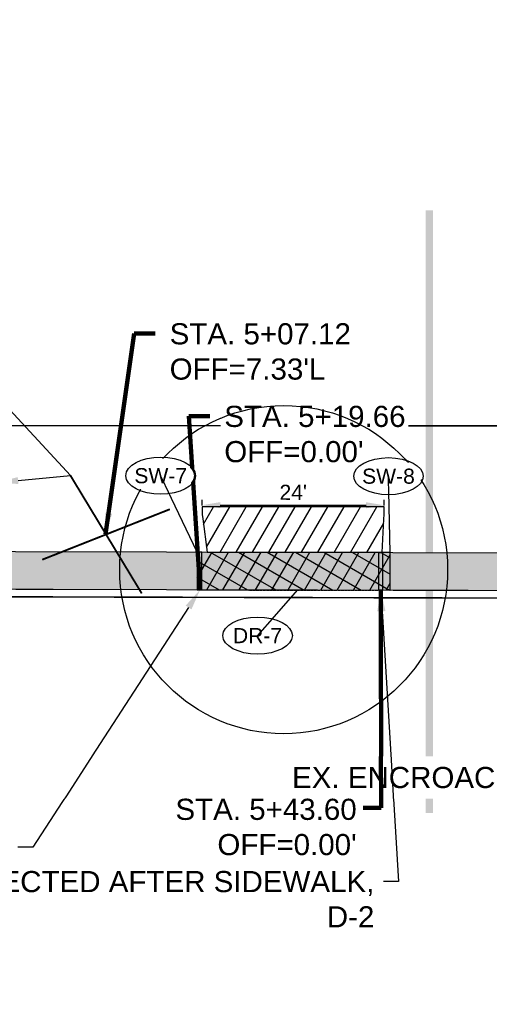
# Model space of a CAD drawing. Extents: x 193175 to 389459, y 288695 to 577709.
# Tile 8 of 30: x 194313 to 194375, y 288711 to 288841. Entities that reach past the tile are written whole.
import ezdxf
from ezdxf import colors
from ezdxf.entities.mleader import LeaderData, LeaderLine
from ezdxf.enums import TextEntityAlignment as Align
from ezdxf.math import Vec2, Vec3

# ---------------------------------------------------------------- set-up
doc = ezdxf.new("R2010")
doc.units = 0
doc.header["$MEASUREMENT"] = 0
doc.header["$PDSIZE"] = 5
doc.linetypes.add('c_p-bn-work-lim', pattern=[0.2, 0.1, -0.1])
doc.linetypes.add('c_p-pv-road-Saw', pattern=[0.4, 0.35, -0.05])
doc.layers.add('0_Working', color=4, linetype='Continuous', plot=False)
for name, color, linetype in [('AN-Text-Notes', 6, 'Continuous'), ('AN-Text-Notes-Balloon', 7, 'Continuous'), ('C_P-BN-Work-Lim', 2, 'c_p-bn-work-lim'), ('C_P-PV-Drive-Conc', 254, 'Continuous'), ('C_P-PV-Drive-Conc-Hatch', 8, 'Continuous'), ('C_P-PV-Road-Saw', 255, 'c_p-pv-road-Saw'), ('C_P-PV-Walk-Conc', 254, 'Continuous'), ('C_P-PV-Walk-Hatch', 250, 'Continuous'), ('C_P-PV-Walk-Hatch-6IN', 250, 'Continuous'), ('C_P-PV-Walk-Joint', 253, 'Continuous'), ('C_P-PV-Walk-Text', 7, 'Continuous'), ('G_X-AN-Text-Dim', 251, 'Continuous')]:
    doc.layers.add(name, color=color, linetype=linetype)
doc.styles.add('CT_P-Dim', font='arial.ttf')
doc.styles.add('CT_P-Symb', font='arial.ttf')
doc.styles.add('CT_P-Text', font='arial.ttf')
doc.styles.get("Standard").update_dxf_attribs({"font": 'simplex.shx'})
doc.dimstyles.new('CT_P-Dim-Eng_A', dxfattribs={"dimtxt": 0.1, "dimasz": 0.12, "dimexe": 0.035, "dimexo": 0.06, "dimgap": 0.035, "dimtad": 1, "dimdsep": 46, "dimtxsty": 'CT_P-Dim', "dimcen": 0, "dimclrd": 256, "dimclre": 256, "dimclrt": 256, "dimaunit": 1, "dimadec": 6, "dimazin": 0, "dimtfac": 0.75, "dimtix": 1, "dimtmove": 1, "dimatfit": 0, "dimfxl": 1, "dimtolj": 1, "dimtzin": 0, "dimlwd": -1, "dimlwe": -1, "dimarcsym": 0})

# ---------------------------------------------------------------- blocks, each defined once
blk = doc.blocks.new('*D338')
at = {"layer": 'Defpoints', "color": 0, "transparency": 16777216}
for p in [(194361.25, 288777.06), (194337.12, 288775.85, 1112.37), (194361.25, 288775.83, 1112.37)]:
    blk.add_point(p, dxfattribs=at)
at = {"layer": 'G_X-AN-Text-Dim', "transparency": 16777216}
for p, q in [((194337.12, 288777.05), (194337.12, 288777.78)), ((194339.52, 288777.08), (194358.85, 288777.06)), ((194361.25, 288777.03), (194361.25, 288777.76))]:
    blk.add_line(p, q, dxfattribs=at)
for points in [[(194339.52, 288777.48), (194339.52, 288776.68), (194337.12, 288777.08)], [(194358.85, 288777.46), (194358.85, 288776.66), (194361.25, 288777.06)]]:
    blk.add_solid(points, dxfattribs=at)
at = {"layer": 'G_X-AN-Text-Dim', "transparency": 16777216, "insert": (194349.19, 288778.78), "char_height": 2, "attachment_point": 5, "rotation": 359.9604, "style": 'CT_P-Dim'}
blk.add_mtext("\\A1;24'", dxfattribs=at)
blk = doc.blocks.new('C_P-AN-ML-Oval-L')
at = {"transparency": 16777216}
blk.add_wipeout([(0.1836, 0.0607), (0.1956, 0.0504), (0.2064, 0.0382), (0.2146, 0.0246), (0.219, 0.0124), (0.2206, -0.0009), (0.2188, -0.0153), (0.2135, -0.0288), (0.2054, -0.0414), (0.1955, -0.0524), (0.1837, -0.0626), (0.1708, -0.0716), (0.1395, -0.0876), (0.108, -0.0987), (0.075, -0.1065), (0.0382, -0.1116), (0.0006, -0.1133), (-0.0364, -0.1116), (-0.073, -0.1067), (-0.1051, -0.0992), (-0.1361, -0.0885), (-0.1509, -0.0819), (-0.1651, -0.0742), (-0.1784, -0.0656), (-0.1905, -0.0559), (-0.2025, -0.0435), (-0.212, -0.0292), (-0.2174, -0.0156), (-0.2194, -0.001), (-0.2174, 0.0135), (-0.2124, 0.0266), (-0.2055, 0.0377), (-0.1966, 0.0482), (-0.1842, 0.0593), (-0.1707, 0.0689), (-0.1553, 0.0777), (-0.1393, 0.0853), (-0.1059, 0.097), (-0.0697, 0.1053), (-0.0349, 0.1098), (0.0006, 0.1113), (0.0369, 0.1098), (0.0726, 0.105), (0.1075, 0.0969), (0.1399, 0.0855), (0.1704, 0.0698)], dxfattribs=at)
blk.add_ellipse((0.0006, -0.001), major_axis=(-0.2306, 0), ratio=0.532621, dxfattribs=at)
at = {"transparency": 16777216, "style": 'CT_P-Symb'}
blk.add_attdef('XX-X', text='', height=0.1, dxfattribs=at).set_placement((0.0006, -0.001), align=Align.MIDDLE)
blk = doc.blocks.new('_None')
blk = doc.blocks.new('_Dot')
at = {"color": 0, "linetype": 'ByBlock', "lineweight": -2}
blk.add_line((-0.5, 0), (-1, 0), dxfattribs=at)
at = {"color": 0, "linetype": 'ByBlock', "const_width": 0.5}
blk.add_lwpolyline([(-0.25, 0, 1), (0.25, 0, 1)], format="xyb", close=True, dxfattribs=at)
blk = doc.blocks.new('*U320')
at = {"layer": 'C_P-PV-Walk-Text', "color": 7, "linetype": 'Continuous', "lineweight": -3, "insert": (194332.81, 288797.42), "char_height": 2.8, "width": 23.8837, "attachment_point": 4, "style": 'CT_P-Text', "bg_fill": 3, "box_fill_scale": 1.178571, "bg_fill_color": 256, "bg_fill_true_color": 13158600, "bg_fill_transparency": 0}
blk.add_mtext("{\\C256;STA. 5+07.12\\POFF=7.33'L}", dxfattribs=at)
at = {"layer": 'C_P-PV-Walk-Text', "color": 7, "linetype": 'Continuous', "lineweight": -3}
blk.add_leader([(194324.33, 288773.23), (194328.11, 288799.83), (194330.91, 288799.83)], dimstyle='CT_P-Dim-Eng_A', override={"dimscale": 1, "dimasz": 2.8, "dimclrd": 256, "dimlwd": 65535}, dxfattribs=at)
blk = doc.blocks.new('*U321')
at = {"layer": 'C_P-PV-Walk-Text', "color": 7, "linetype": 'Continuous', "lineweight": -3, "insert": (194340.05, 288786.48), "char_height": 2.8, "width": 23.9107, "attachment_point": 4, "style": 'CT_P-Text', "bg_fill": 3, "box_fill_scale": 1.178571, "bg_fill_color": 256, "bg_fill_true_color": 13158600, "bg_fill_transparency": 0}
blk.add_mtext("{\\C256;STA. 5+19.66\\POFF=0.00'}", dxfattribs=at)
at = {"layer": 'C_P-PV-Walk-Text', "color": 7, "linetype": 'Continuous', "lineweight": -3}
blk.add_leader([(194336.84, 288765.87), (194335.35, 288788.88), (194338.15, 288788.88)], dimstyle='CT_P-Dim-Eng_A', override={"dimscale": 1, "dimasz": 2.8, "dimclrd": 256, "dimlwd": 65535}, dxfattribs=at)

msp = doc.modelspace()

# ---------------------------------------------------------------- hatches: boundary and pattern name
at = {"layer": 'C_P-PV-Drive-Conc-Hatch'}
h = msp.add_hatch(dxfattribs=at)
h.set_pattern_fill('ANSI31', color=256, scale=0.75, angle=15)
h.set_pattern_definition([(60, (0, 0), (-1.623797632, 0.9375), [])])
h.paths.add_polyline_path([(194337.122, 288775.85), (194337.2, 288775.254), (194337.776, 288770.867), (194360.957, 288770.807), (194361.217, 288775.223), (194361.253, 288775.834), (194361.254, 288776.833), (194337.123, 288776.851)])
at = {"layer": 'C_P-PV-Walk-Hatch', "transparency": 33554559}
h = msp.add_hatch(color=256, dxfattribs=at)
h.dxf.hatch_style = 1
edge = h.paths.add_edge_path()
edge.add_line((193897.703, 288771.583), (193900.065, 288771.171))
edge.add_line((193900.065, 288771.171), (193904.06, 288770.589))
edge.add_line((193904.06, 288770.589), (193926.39, 288770.753))
edge.add_line((193926.39, 288770.753), (193975.161, 288771.114))
edge.add_line((193975.161, 288771.114), (194035.253, 288771.56))
edge.add_line((194035.253, 288771.56), (194084.041, 288771.507))
edge.add_line((194084.041, 288771.507), (194094.04, 288770.497))
edge.add_line((194094.04, 288770.497), (194116.712, 288770.437))
edge.add_line((194116.712, 288770.437), (194126.712, 288771.41))
edge.add_line((194126.712, 288771.41), (194155.332, 288771.332))
edge.add_line((194155.332, 288771.332), (194212.345, 288771.188))
edge.add_line((194212.345, 288771.188), (194272.37, 288771.034))
edge.add_line((194272.37, 288771.034), (194332.386, 288770.88))
edge.add_line((194332.386, 288770.88), (194392.401, 288770.726))
edge.add_line((194392.401, 288770.726), (194452.426, 288770.572))
edge.add_line((194452.426, 288770.572), (194512.442, 288770.408))
edge.add_line((194512.442, 288770.408), (194572.466, 288770.254))
edge.add_line((194572.466, 288770.254), (194610.336, 288770.156))
edge.add_line((194610.336, 288770.156), (194609.334, 288774.902))
edge.add_line((194609.334, 288774.902), (194609.334, 288775.565))
edge.add_line((194609.334, 288775.565), (194616.349, 288775.568))
edge.add_line((194616.349, 288775.568), (194616.349, 288774.883))
edge.add_line((194616.349, 288774.883), (194615.322, 288765.143))
edge.add_line((194615.322, 288765.143), (194572.453, 288765.254))
edge.add_line((194572.453, 288765.254), (194512.429, 288765.408))
edge.add_line((194512.429, 288765.408), (194452.413, 288765.572))
edge.add_line((194452.413, 288765.572), (194392.388, 288765.726))
edge.add_line((194392.388, 288765.726), (194332.373, 288765.88))
edge.add_line((194332.373, 288765.88), (194272.357, 288766.034))
edge.add_line((194272.357, 288766.034), (194212.332, 288766.188))
edge.add_line((194212.332, 288766.188), (194155.318, 288766.332))
edge.add_line((194155.318, 288766.332), (194095.301, 288766.496))
edge.add_line((194095.301, 288766.496), (194035.269, 288766.56))
edge.add_line((194035.269, 288766.56), (193975.198, 288766.114))
edge.add_line((193975.198, 288766.114), (193926.427, 288765.753))
edge.add_line((193926.427, 288765.753), (193904.097, 288765.589))
edge.add_line((193904.097, 288765.589), (193891.221, 288764.543))
edge.add_line((193891.221, 288764.543), (193890.439, 288764.538))
edge.add_arc((193905.001, 288756.06), 16.85, 139.50933, 149.79414, ccw=False)
edge.add_arc((193905.443, 288755.798), 17.357, 125.10531, 139.79823, ccw=False)
edge.add_line((193895.462, 288769.998), (193896.434, 288770.685))
edge.add_line((193896.434, 288770.685), (193897.703, 288771.583))
at = {"layer": 'C_P-PV-Walk-Hatch-6IN'}
h = msp.add_hatch(dxfattribs=at)
h.set_pattern_fill('ANSI37', color=256, scale=0.75, angle=15)
h.set_pattern_definition([(60, (-0.0392, -2.0003), (-1.623797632, 0.9375), []), (150, (-0.0392, -2.0003), (-0.9375, -1.623797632), [])])
h.paths.add_polyline_path([(194336.474, 288770.87), (194336.461, 288765.87), (194362.035, 288765.804), (194362.035, 288770.804)])

# ---------------------------------------------------------------- linework, layer by layer
at = {"layer": '0_Working', "const_width": 1, "flags": 128}
msp.add_lwpolyline([(194367.234, 288736.307), (194367.234, 288816.11)], dxfattribs=at)
at = {"layer": '0_Working', "elevation": 1112.365, "flags": 128}
msp.add_lwpolyline([(194338.432, 288765.865), (194360.662, 288765.808)], dxfattribs=at)
at = {"layer": 'AN-Text-Notes', "const_width": 0.25, "flags": 128}
for points in [[(194319.655, 288781.009), (194329.113, 288765.382)], [(194315.923, 288769.854), (194332.845, 288776.537)]]:
    msp.add_lwpolyline(points, dxfattribs=at)
at = {"layer": 'C_P-BN-Work-Lim', "color": 7, "const_width": 0.2, "flags": 128}
msp.add_lwpolyline([(194622.189, 288787.33), (194631.171, 288787.251), (194677.804, 288787.356), (194720.698, 288787.087), (194765.017, 288787.172), (194811.787, 288787.364), (194858.319, 288787.382), (194906.011, 288787.193), (194950.224, 288787.231), (194998.847, 288787.165), (195044.751, 288787.168), (195084.672, 288787.148), (195129.709, 288787.037), (195174.975, 288786.876), (195219.015, 288786.975), (195258.534, 288786.796), (195304.582, 288787.178), (195354.047, 288786.598), (195400.591, 288787.231), (195451.245, 288786.678), (195496.301, 288786.517), (195540.89, 288786.337), (195590.267, 288786.241), (195635.676, 288786.538), (195683.127, 288786.255), (195692.253, 288786.339), (195692.019, 288811.652), (195672.656, 288811.41), (195597.627, 288811.605), (195537.612, 288811.758), (195472.585, 288811.933), (195412.57, 288812.087), (195342.543, 288812.262), (195277.516, 288812.436), (195217.501, 288812.59), (195152.484, 288812.754), (195082.457, 288812.939), (195017.43, 288813.104), (194957.415, 288813.268), (194892.389, 288813.432), (194829.373, 288813.596), (194759.345, 288813.781), (194694.329, 288813.945), (194643.772, 288814.08), (194603.062, 288814.184), (194603.039, 288787.499), (194213.805, 288787.644), (193817.153, 288787.833), (193817.327, 288764.04), (193975.26, 288765.115), (194035.317, 288765.56), (194095.334, 288765.496), (194155.349, 288765.332), (194212.364, 288765.189), (194272.389, 288765.035), (194332.404, 288764.881), (194392.419, 288764.727), (194452.445, 288764.573), (194512.46, 288764.409), (194572.485, 288764.254), (194622.128, 288764.125)], close=True, dxfattribs=at)
at = {"layer": 'C_P-PV-Drive-Conc', "elevation": 1112.365, "flags": 128}
msp.add_lwpolyline([(194337.122, 288775.85), (194337.2, 288775.254), (194337.776, 288770.867), (194360.957, 288770.807), (194361.217, 288775.223), (194361.253, 288775.834), (194361.254, 288776.833), (194337.123, 288776.851)], close=True, dxfattribs=at)
at = {"layer": 'C_P-PV-Road-Saw', "flags": 128}
msp.add_lwpolyline([(194361.253, 288775.833), (194361.254, 288776.833), (194337.123, 288776.851), (194337.122, 288775.851)], dxfattribs=at)
at = {"layer": 'C_P-PV-Walk-Conc', "elevation": 1116.647, "flags": 128}
for points in [[(193926.39, 288770.753), (193975.161, 288771.114), (194035.253, 288771.56), (194084.041, 288771.507), (194094.04, 288770.497), (194116.712, 288770.437), (194126.712, 288771.41), (194155.332, 288771.332), (194212.345, 288771.188), (194272.37, 288771.034), (194332.386, 288770.88), (194392.401, 288770.726)], [(194392.388, 288765.726), (194332.373, 288765.88), (194272.357, 288766.034), (194212.332, 288766.188), (194155.318, 288766.332), (194095.301, 288766.496), (194035.269, 288766.56), (193975.198, 288766.114), (193926.427, 288765.753), (193904.097, 288765.589)]]:
    msp.add_lwpolyline(points, dxfattribs=at)
at = {"layer": 'C_P-PV-Walk-Hatch-6IN', "elevation": 1116.647, "flags": 128}
msp.add_lwpolyline([(194336.474, 288770.87), (194336.461, 288765.87), (194362.035, 288765.804), (194362.035, 288770.804)], close=True, dxfattribs=at)
at = {"layer": 'Defpoints', "color": 2, "flags": 128}
msp.add_lwpolyline([(193774.972, 288764.642), (193826.475, 288765.019), (193926.481, 288765.753), (193975.252, 288766.115), (194035.314, 288766.56), (194095.336, 288766.496), (194155.352, 288766.332), (194212.366, 288766.189), (194272.391, 288766.035), (194332.407, 288765.881), (194392.422, 288765.727)], dxfattribs=at)
at = {"layer": 'Defpoints', "flags": 128}
msp.add_lwpolyline([(193774.979, 288763.642), (193826.483, 288764.019), (193926.488, 288764.753), (193975.26, 288765.115), (194035.317, 288765.56), (194095.334, 288765.496), (194155.349, 288765.332), (194212.364, 288765.189), (194272.389, 288765.035), (194332.404, 288764.881), (194392.419, 288764.727)], dxfattribs=at)

# ---------------------------------------------------------------- dimensions: what is measured, and where the dimension line sits
at = {"layer": 'G_X-AN-Text-Dim'}
dim = msp.add_aligned_dim(p1=(194337.122, 288775.85, 1112.365), p2=(194361.253, 288775.834, 1112.365), distance=1.229, text="24'", dimstyle='CT_P-Dim-Eng_A', override={"dimdec": 1, "dimpost": "'"}, dxfattribs=at)
dim.commit()
dim.dimension.update_dxf_attribs({"geometry": '*D338', "text_midpoint": (194349.189, 288778.775)})

# ---------------------------------------------------------------- leaders
at = {"layer": 'C_P-PV-Walk-Text'}
ml = msp.add_multileader_mtext('Standard', dxfattribs=at)
ml.set_content('EX. SIDEWALK TO BE REMOVED, R-6.', color=256, style='CT_P-Text')
ml.set_leader_properties(color=256)
ml.build(insert=Vec2(0, 0))
ml.multileader.update_dxf_attribs({"dogleg_length": 0.1, "arrow_head_size": 2.8, "scale": 20})
ctx = ml.context
ctx.base_point, ctx.scale, ctx.char_height, ctx.arrow_head_size, ctx.landing_gap_size, ctx.plane_origin = Vec3(194519.358, 288839.657), 20, 2.8, 2.8, 1.2, Vec3(194741.816, 288850.734)
ctx.text_align_type = 2
notes = []
notes.append((ctx, [(1, (1, 1, 0), (194563.669, 288839.657), (-1, 0), 2, [(1, [(194610.89, 288814.164), (194610.353, 288800.24)], 0, [])])]))
ctx.mtext.insert, ctx.mtext.width, ctx.mtext.defined_height, ctx.mtext.alignment, ctx.mtext.flow_direction = Vec3(194560.469, 288841.334), 43.65302, 0.549, 3, 5
ml = msp.add_multileader_mtext('Standard', dxfattribs=at)
ml.set_content('PR. SAWCUT AT ALL DRIVEWAYS\\P(TYP.)', color=256, style='CT_P-Text')
ml.set_leader_properties(color=256)
ml.build(insert=Vec2(0, 0))
ml.multileader.update_dxf_attribs({"dogleg_length": 0.1, "arrow_head_size": 2.8, "scale": 20})
ctx = ml.context
ctx.base_point, ctx.scale, ctx.char_height, ctx.arrow_head_size, ctx.landing_gap_size, ctx.plane_origin = Vec3(194956.451, 288836.172, 5.235), 20, 2.8, 2.8, 1.2, Vec3(195033.8, 288841.554, 5.235)
ctx.text_align_type = 2
notes.append((ctx, [(1, (1, 1, 0), (194992.167, 288836.172, 5.235), (-1, 0), 2, [(0, [(195004.261, 288810.739, 5.235)], 0, [])])]))
ctx.mtext.insert, ctx.mtext.width, ctx.mtext.defined_height, ctx.mtext.alignment, ctx.mtext.flow_direction = Vec3(194988.967, 288837.983, 5.235), 31.54253, 1.017, 3, 5
ml = msp.add_multileader_mtext('Standard', dxfattribs=at)
ml.set_content('EX. 24" AND 36" TREES TO BE REMOVED, R-3 AND R-4', color=256, style='CT_P-Text')
ml.set_leader_properties(color=256)
ml.build(insert=Vec2(0, 0))
ml.multileader.update_dxf_attribs({"dogleg_length": 0.1, "arrow_head_size": 2.8, "scale": 20})
ctx = ml.context
ctx.base_point, ctx.scale, ctx.char_height, ctx.arrow_head_size, ctx.landing_gap_size, ctx.plane_origin = Vec3(194249.195, 288797.496, 1113), 20, 2.8, 2.8, 1.2, Vec3(194338.516, 288824.054, 1113)
ctx.text_align_type = 2
notes.append((ctx, [(1, (1, 1, 0), (194304.414, 288797.496, 1113), (-1, 0), 2, [(1, [(194309.932, 288780.063, 1113), (194319.655, 288781.009, 1113)], 0, [])])]))
ctx.mtext.insert, ctx.mtext.width, ctx.mtext.defined_height, ctx.mtext.alignment, ctx.mtext.flow_direction = Vec3(194301.214, 288799.173, 1113), 51.14423, 1.017, 3, 5
ml = msp.add_multileader_mtext('Standard', dxfattribs=at)
ml.set_content("10' SIDEWALK TRANSITION FROM 5' TO 4' BETWEEN STA 2+66.90' AND 3+09.50'", color=256, style='CT_P-Text')
ml.set_leader_properties(color=256)
ml.build(insert=Vec2(0, 0))
ml.multileader.update_dxf_attribs({"text_right_attachment_type": 3, "dogleg_length": 0.1, "arrow_head_size": 2.8, "scale": 20})
ctx = ml.context
ctx.base_point, ctx.scale, ctx.char_height, ctx.arrow_head_size, ctx.landing_gap_size, ctx.plane_origin = Vec3(194118.907, 288795.62), 20, 2.8, 2.8, 1.2, Vec3(194197.657, 288806.169)
ctx.right_attachment = 3
notes.append((ctx, [(0, (1, 1, 0), (194116.907, 288795.62), (1, 0), 2, [(1, [(194084.041, 288771.507), (194126.712, 288771.41)], 0, [])])]))
ctx.mtext.insert, ctx.mtext.width, ctx.mtext.defined_height, ctx.mtext.flow_direction = Vec3(194120.107, 288797.045), 78.15679, 1.017, 5
ml = msp.add_multileader_mtext('Standard', dxfattribs=at)
ml.set_content("PR. SAWCUT 1' INTO ASPHALT (TYP.)", color=256, style='CT_P-Text')
ml.set_leader_properties(color=256)
ml.build(insert=Vec2(0, 0))
ml.multileader.update_dxf_attribs({"text_right_attachment_type": 3, "dogleg_length": 0.1, "arrow_head_size": 2.8, "scale": 20})
ctx = ml.context
ctx.base_point, ctx.scale, ctx.char_height, ctx.arrow_head_size, ctx.landing_gap_size, ctx.plane_origin = Vec3(194002.152, 288784.224), 20, 2.8, 2.8, 1.2, Vec3(194082.861, 288794.122)
ctx.right_attachment = 3
notes.append((ctx, [(0, (1, 1, 0), (194000.152, 288784.224), (1, 0), 2, [(0, [(193989.081, 288777.441)], 0, [])])]))
ctx.mtext.insert, ctx.mtext.width, ctx.mtext.defined_height, ctx.mtext.flow_direction = Vec3(194003.352, 288786.035), 40.98213, 1.017, 5
ml = msp.add_multileader_mtext('Standard', dxfattribs=at)
ml.set_content("PR. 4' CONCRETE SIDEWALK", color=256, style='CT_P-Text')
ml.set_leader_properties(color=256)
ml.build(insert=Vec2(0, 0))
ml.multileader.update_dxf_attribs({"text_right_attachment_type": 3, "dogleg_length": 0.1, "arrow_head_size": 2.8, "scale": 20})
ctx = ml.context
ctx.base_point, ctx.scale, ctx.char_height, ctx.arrow_head_size, ctx.landing_gap_size, ctx.plane_origin = Vec3(194119.293, 288746.179), 20, 2.8, 2.8, 1.2, Vec3(194200.001, 288758.598)
ctx.right_attachment = 3
notes.append((ctx, [(0, (1, 1, 0), (194117.293, 288746.179), (1, 0), 2, [(0, [(194102.729, 288766.474)], 0, [])])]))
ctx.mtext.insert, ctx.mtext.width, ctx.mtext.defined_height, ctx.mtext.flow_direction = Vec3(194120.493, 288747.603), 33.38353, 1.017, 5
ml = msp.add_multileader_mtext('Standard', dxfattribs=at)
ml.set_content('EX. 3" PVC PIPE TO BE RELOCATED UNDER SIDEWALK, \\PD-3', color=256, style='CT_P-Text')
ml.set_leader_properties(color=256)
ml.build(insert=Vec2(0, 0))
ml.multileader.update_dxf_attribs({"dogleg_length": 0.1, "arrow_head_size": 2.8, "scale": 20})
ctx = ml.context
ctx.base_point, ctx.scale, ctx.char_height, ctx.arrow_head_size, ctx.landing_gap_size, ctx.plane_origin = Vec3(194516.093, 288720.559), 20, 2.8, 2.8, 1.2, Vec3(194566.101, 288748.481)
ctx.text_align_type = 2
notes.append((ctx, [(1, (1, 1, 0), (194556.612, 288720.559), (-1, 0), 2, [(0, [(194581.298, 288765.231)], 0, [])])]))
ctx.mtext.insert, ctx.mtext.width, ctx.mtext.defined_height, ctx.mtext.alignment, ctx.mtext.flow_direction = Vec3(194553.412, 288721.983), 38.8823, 1.017, 3, 5
ml = msp.add_multileader_mtext('Standard', dxfattribs=at)
ml.set_content("PR. 5' CONCRETE SIDEWALK", color=256, style='CT_P-Text')
ml.set_leader_properties(color=256)
ml.build(insert=Vec2(0, 0))
ml.multileader.update_dxf_attribs({"text_right_attachment_type": 3, "dogleg_length": 0.1, "arrow_head_size": 2.8, "scale": 20})
ctx = ml.context
ctx.base_point, ctx.scale, ctx.char_height, ctx.arrow_head_size, ctx.landing_gap_size, ctx.plane_origin = Vec3(193987.945, 288724.368), 20, 2.8, 2.8, 1.2, Vec3(194042.213, 288763.632)
ctx.right_attachment = 3
notes.append((ctx, [(0, (1, 1, 0), (193985.945, 288724.368), (1, 0), 2, [(0, [(193950.867, 288765.934)], 0, [])])]))
ctx.mtext.insert, ctx.mtext.width, ctx.mtext.defined_height, ctx.mtext.flow_direction = Vec3(193989.145, 288725.792), 33.38353, 1.017, 5
ml = msp.add_multileader_mtext('Standard', dxfattribs=at)
ml.set_content('CONSTRUCTION WORK LIMITS / RIGHT OF WAY', color=256, style='CT_P-Text')
ml.set_leader_properties(color=256)
ml.build(insert=Vec2(0, 0))
ml.multileader.update_dxf_attribs({"text_right_attachment_type": 3, "dogleg_length": 0.1, "arrow_head_size": 2.8, "scale": 20})
ctx = ml.context
ctx.base_point, ctx.scale, ctx.char_height, ctx.arrow_head_size, ctx.landing_gap_size, ctx.plane_origin = Vec3(193984.278, 288713.129), 20, 2.8, 2.8, 1.2, Vec3(194042.309, 288750.632)
ctx.right_attachment = 3
notes.append((ctx, [(0, (1, 1, 0), (193982.278, 288713.129), (1, 0), 2, [(0, [(193926.488, 288764.753)], 0, [])])]))
ctx.mtext.insert, ctx.mtext.width, ctx.mtext.defined_height, ctx.mtext.flow_direction = Vec3(193985.478, 288714.553), 33.62065, 1.017, 5
ml = msp.add_multileader_mtext('Standard', dxfattribs=at)
ml.set_content('EX. 24" TREE TO BE REMOVED, R-2', color=256, style='CT_P-Text')
ml.set_leader_properties(color=256)
ml.build(insert=Vec2(0, 0))
ml.multileader.update_dxf_attribs({"text_right_attachment_type": 3, "dogleg_length": 0.1, "arrow_head_size": 2.8, "scale": 20})
ctx = ml.context
ctx.base_point, ctx.scale, ctx.char_height, ctx.arrow_head_size, ctx.landing_gap_size, ctx.plane_origin = Vec3(194105.589, 288735.038), 20, 2.8, 2.8, 1.2, Vec3(194108.38, 288770.094)
ctx.right_attachment = 3
notes.append((ctx, [(0, (1, 1, 0), (194103.589, 288735.038), (1, 0), 2, [(0, [(194061.351, 288758.932)], 0, [])])]))
ctx.mtext.insert, ctx.mtext.width, ctx.mtext.defined_height, ctx.mtext.flow_direction = Vec3(194106.789, 288736.715), 37.2913, 1.017, 5
for ctx, leaders in notes:
    for number, flags, end, landing, length, lines in leaders:
        leader = LeaderData()
        leader.index, (leader.has_last_leader_line, leader.has_dogleg_vector, leader.attachment_direction) = number, flags
        leader.last_leader_point, leader.dogleg_vector, leader.dogleg_length = Vec3(end), Vec3(landing), length
        for number, points, colour, breaks in lines:
            line = LeaderLine()
            line.index, line.vertices, line.color, line.breaks = number, Vec3.list(points), colors.encode_raw_color(colour), breaks
            leader.lines.append(line)
        ctx.leaders.append(leader)

# ---------------------------------------------------------------- next in the draw order: block references
at = {"layer": 'C_P-PV-Walk-Text', "color": 7, "linetype": 'Continuous', "lineweight": -3}
msp.add_blockref('*U320', (0, 0), dxfattribs=at)

# ---------------------------------------------------------------- next in the draw order: leaders
at = {"layer": 'C_P-PV-Walk-Text'}
ml = msp.add_multileader_mtext('Standard', dxfattribs=at)
ml.set_content('EX. ENCROACHMENT, SHRUB AND ELECTRIC BOX TO BE REMOVED PRIOR TO CONSTRUCTION BY OWNER.', color=256, style='CT_P-Text')
ml.set_leader_properties(color=256)
ml.set_arrow_properties(name='DOT')
ml.build(insert=Vec2(0, 0))
ml.multileader.update_dxf_attribs({"dogleg_length": 0.1, "arrow_head_size": 2.8, "scale": 20})
ctx = ml.context
ctx.base_point, ctx.scale, ctx.char_height, ctx.arrow_head_size, ctx.landing_gap_size, ctx.plane_origin = Vec3(194497.193, 288740.976), 20, 2.8, 2.8, 1.2, Vec3(194564.125, 288758.111)
ctx.text_align_type = 2
notes = []
notes.append((ctx, [(1, (1, 1, 0), (194557.799, 288740.976), (-1, 0), 2, [(0, [(194577.651, 288767.755)], 0, [])])]))
ctx.mtext.insert, ctx.mtext.width, ctx.mtext.defined_height, ctx.mtext.alignment, ctx.mtext.flow_direction = Vec3(194554.599, 288742.4), 56.54369, 1.017, 3, 5
ctx.mtext.has_bg_fill, ctx.mtext.bg_color, ctx.mtext.bg_scale_factor, ctx.mtext.bg_transparency, ctx.mtext.use_window_bg_color = 1, -1073741824, 1.5, 0, 1
for ctx, leaders in notes:
    for number, flags, end, landing, length, lines in leaders:
        leader = LeaderData()
        leader.index, (leader.has_last_leader_line, leader.has_dogleg_vector, leader.attachment_direction) = number, flags
        leader.last_leader_point, leader.dogleg_vector, leader.dogleg_length = Vec3(end), Vec3(landing), length
        for number, points, colour, breaks in lines:
            line = LeaderLine()
            line.index, line.vertices, line.color, line.breaks = number, Vec3.list(points), colors.encode_raw_color(colour), breaks
            leader.lines.append(line)
        ctx.leaders.append(leader)

# ---------------------------------------------------------------- next in the draw order: leaders
ml = msp.add_multileader_mtext('Standard', dxfattribs=at)
ml.set_content('EX. 3" PVC PIPE TO BE TRENCHED THROUGH SIDEWALK, THEN RECONNECTED AFTER SIDEWALK,\\PD-2', color=256, style='CT_P-Text')
ml.set_leader_properties(color=256)
ml.build(insert=Vec2(0, 0))
ml.multileader.update_dxf_attribs({"dogleg_length": 0.1, "arrow_head_size": 2.8, "scale": 20})
ctx = ml.context
ctx.base_point, ctx.scale, ctx.char_height, ctx.arrow_head_size, ctx.landing_gap_size, ctx.plane_origin = Vec3(194322.623, 288727.212), 20, 2.8, 2.8, 1.2, Vec3(194396.253, 288756.353)
ctx.text_align_type = 2
notes = []
notes.append((ctx, [(1, (1, 1, 0), (194363.142, 288727.212), (-1, 0), 2, [(0, [(194360.785, 288765.808)], 0, [])])]))
ctx.mtext.insert, ctx.mtext.width, ctx.mtext.defined_height, ctx.mtext.alignment, ctx.mtext.flow_direction = Vec3(194359.942, 288728.612), 36.45665, 1.017, 3, 5
ctx.mtext.has_bg_fill, ctx.mtext.bg_color, ctx.mtext.bg_scale_factor, ctx.mtext.bg_transparency, ctx.mtext.use_window_bg_color = 1, -1073741824, 1.5, 0, 1
for ctx, leaders in notes:
    for number, flags, end, landing, length, lines in leaders:
        leader = LeaderData()
        leader.index, (leader.has_last_leader_line, leader.has_dogleg_vector, leader.attachment_direction) = number, flags
        leader.last_leader_point, leader.dogleg_vector, leader.dogleg_length = Vec3(end), Vec3(landing), length
        for number, points, colour, breaks in lines:
            line = LeaderLine()
            line.index, line.vertices, line.color, line.breaks = number, Vec3.list(points), colors.encode_raw_color(colour), breaks
            leader.lines.append(line)
        ctx.leaders.append(leader)

# ---------------------------------------------------------------- next in the draw order: leaders
ml = msp.add_multileader_mtext('Standard', dxfattribs=at)
ml.set_content('EX. 3" PVC PIPE TO BE TRENCHED THROUGH SIDEWALK, THEN RECONNECTED AFTER SIDEWALK, D-1', color=256, style='CT_P-Text')
ml.set_leader_properties(color=256)
ml.build(insert=Vec2(0, 0))
ml.multileader.update_dxf_attribs({"dogleg_length": 0.1, "arrow_head_size": 2.8, "scale": 20})
ctx = ml.context
ctx.base_point, ctx.scale, ctx.char_height, ctx.arrow_head_size, ctx.landing_gap_size, ctx.plane_origin = Vec3(194274.18, 288731.78), 20, 2.8, 2.8, 1.2, Vec3(194278.455, 288739.315)
ctx.text_align_type = 2
notes = []
notes.append((ctx, [(1, (1, 1, 0), (194314.699, 288731.78), (-1, 0), 2, [(0, [(194336.844, 288765.869)], 0, [])])]))
ctx.mtext.insert, ctx.mtext.width, ctx.mtext.defined_height, ctx.mtext.alignment, ctx.mtext.flow_direction = Vec3(194311.499, 288733.18), 36.45665, 1.017, 3, 5
ml = msp.add_multileader_mtext('Standard', dxfattribs=at)
ml.set_content('PR. SAWCUT AT ALL DRIVEWAYS\\P(TYP.)', color=256, style='CT_P-Text')
ml.set_leader_properties(color=256)
ml.build(insert=Vec2(0, 0))
ml.multileader.update_dxf_attribs({"text_right_attachment_type": 3, "dogleg_length": 0.1, "arrow_head_size": 2.8, "scale": 20})
ctx = ml.context
ctx.base_point, ctx.scale, ctx.char_height, ctx.arrow_head_size, ctx.landing_gap_size, ctx.plane_origin = Vec3(194001.532, 288755.923, 5.235), 20, 2.8, 2.8, 1.2, Vec3(194085.217, 288768.342, 5.235)
ctx.right_attachment = 3
notes.append((ctx, [(0, (1, 1, 0), (193999.532, 288755.923, 5.235), (1, 0), 2, [(0, [(193987.543, 288766.206, 5.235)], 0, [])])]))
ctx.mtext.insert, ctx.mtext.width, ctx.mtext.defined_height, ctx.mtext.flow_direction = Vec3(194002.732, 288757.735, 5.235), 31.34369, 1.017, 5
for ctx, leaders in notes:
    for number, flags, end, landing, length, lines in leaders:
        leader = LeaderData()
        leader.index, (leader.has_last_leader_line, leader.has_dogleg_vector, leader.attachment_direction) = number, flags
        leader.last_leader_point, leader.dogleg_vector, leader.dogleg_length = Vec3(end), Vec3(landing), length
        for number, points, colour, breaks in lines:
            line = LeaderLine()
            line.index, line.vertices, line.color, line.breaks = number, Vec3.list(points), colors.encode_raw_color(colour), breaks
            leader.lines.append(line)
        ctx.leaders.append(leader)

# ---------------------------------------------------------------- next in the draw order: block references
at = {"layer": 'C_P-PV-Walk-Text', "color": 7, "linetype": 'Continuous', "lineweight": -3}
msp.add_blockref('*U321', (0, 0), dxfattribs=at)

# ---------------------------------------------------------------- next in the draw order: texts
at = {"layer": 'C_P-PV-Walk-Text', "color": 7, "linetype": 'Continuous', "lineweight": -3, "insert": (194333.698, 288734.43), "char_height": 2.8, "width": 23.90297, "attachment_point": 4, "rotation": 359.99888, "style": 'CT_P-Text', "bg_fill": 3, "box_fill_scale": 1.178571, "bg_fill_color": 256, "bg_fill_true_color": 13158600, "bg_fill_transparency": 0}
msp.add_mtext("\\pxqr;{\\C256;STA. 5+43.60\\POFF=0.00'}", dxfattribs=at)

# ---------------------------------------------------------------- next in the draw order: hatches: boundary and pattern name
at = {"layer": 'C_P-PV-Walk-Joint'}
h = msp.add_hatch(dxfattribs=at)
h.set_pattern_fill('GRATE', color=256, scale=3)
h.paths.add_polyline_path([(194360.535, 288765.807), (194360.535, 288770.807), (194361.035, 288770.807), (194361.035, 288765.807)])
h.paths.add_polyline_path([(194336.594, 288765.869), (194337.094, 288765.869), (194337.094, 288770.869), (194336.594, 288770.869)])
h.paths.add_polyline_path([(194581.048, 288770.231), (194581.548, 288770.231), (194581.548, 288765.231), (194581.048, 288765.231)])
h.paths.add_polyline_path([(195453.453, 288805.908), (195453.953, 288805.909), (195453.953, 288810.909), (195453.453, 288810.909)])
h.paths.add_polyline_path([(195405.329, 288805.818), (195405.839, 288805.819), (195404.845, 288810.817), (195404.335, 288810.817)])
edge = h.paths.add_edge_path(flags=17)
edge.add_line((195405.329, 288805.818), (195405.839, 288805.819))
edge.add_line((195405.839, 288805.819), (195404.845, 288810.817))

# ---------------------------------------------------------------- next in the draw order: linework, layer by layer
at = {"layer": '0_Working'}
msp.add_circle((194347.922, 288768.538), 21.733, dxfattribs=at)
at = {"layer": 'C_P-PV-Road-Saw', "elevation": 1112.365, "flags": 128}
msp.add_lwpolyline([(194338.435, 288765.844), (194360.662, 288765.808)], dxfattribs=at)
at = {"layer": 'C_P-PV-Walk-Joint', "flags": 128}
msp.add_lwpolyline([(194336.594, 288765.869), (194337.094, 288765.869), (194337.094, 288770.869), (194336.594, 288770.869)], close=True, dxfattribs=at)
at = {"layer": 'C_P-PV-Walk-Joint', "elevation": 1116.647, "flags": 128}
msp.add_lwpolyline([(194360.535, 288765.807), (194360.535, 288770.807), (194361.035, 288770.807), (194361.035, 288765.807)], close=True, dxfattribs=at)

# ---------------------------------------------------------------- next in the draw order: leaders
at = {"layer": 'AN-Text-Notes-Balloon'}
ml = msp.add_multileader_block('Standard', dxfattribs=at)
ml.set_content('C_P-AN-ML-Oval-L', color=256, scale=20)
ml.set_attribute('XX-X', 'SW-7', width=0)
ml.set_leader_properties(color=256, linetype='ByLayer', lineweight=-1)
ml.set_arrow_properties(name='NONE')
ml.build(insert=Vec2(0, 0))
ml.multileader.update_dxf_attribs({"has_dogleg": 0, "text_right_attachment_type": 3, "dogleg_length": 0.06, "arrow_head_size": 2.4, "scale": 20, "block_connection_type": 1})
ctx = ml.context
ctx.base_point, ctx.scale, ctx.char_height, ctx.arrow_head_size, ctx.landing_gap_size, ctx.plane_origin = Vec3(194331.614, 288781.001, 1116.647), 20, 1.6, 2.4, 0.5, Vec3(194268.359, 288739.894, 1116.647)
ctx.right_attachment, ctx.attachment_type = 3, 1
notes = []
notes.append((ctx, [(1, (1, 1, 0), (194332.814, 288781.001, 1116.647), (-1, 0), 1.2, [(0, [(194336.474, 288770.87, 1116.647)], 0, [])])]))
ctx.block.insert = Vec3(194331.614, 288781.001, 1116.647)
ml = msp.add_multileader_block('Standard', dxfattribs=at)
ml.set_content('C_P-AN-ML-Oval-L', color=256, scale=20)
ml.set_attribute('XX-X', 'SW-8', width=0)
ml.set_leader_properties(color=256, linetype='ByLayer', lineweight=-1)
ml.set_arrow_properties(name='NONE')
ml.build(insert=Vec2(0, 0))
ml.multileader.update_dxf_attribs({"has_dogleg": 0, "text_right_attachment_type": 3, "dogleg_length": 0.06, "arrow_head_size": 2.4, "scale": 20, "block_connection_type": 1})
ctx = ml.context
ctx.base_point, ctx.scale, ctx.char_height, ctx.arrow_head_size, ctx.landing_gap_size, ctx.plane_origin = Vec3(194361.799, 288780.935, 1116.647), 20, 1.6, 2.4, 0.5, Vec3(194293.92, 288739.828, 1116.647)
ctx.right_attachment, ctx.attachment_type = 3, 1
notes.append((ctx, [(1, (1, 1, 0), (194362.999, 288780.935, 1116.647), (-1, 0), 1.2, [(0, [(194362.035, 288770.804, 1116.647)], 0, [])])]))
ctx.block.insert = Vec3(194361.799, 288780.935, 1116.647)
ml = msp.add_multileader_block('Standard', dxfattribs=at)
ml.set_content('C_P-AN-ML-Oval-L', color=256, scale=20)
ml.set_attribute('XX-X', 'DR-7', width=0)
ml.set_leader_properties(color=256, linetype='ByLayer', lineweight=-1)
ml.set_arrow_properties(name='NONE')
ml.build(insert=Vec2(0, 0))
ml.multileader.update_dxf_attribs({"has_dogleg": 0, "text_right_attachment_type": 3, "dogleg_length": 0.06, "arrow_head_size": 2.4, "scale": 20, "block_connection_type": 1})
ctx = ml.context
ctx.base_point, ctx.scale, ctx.char_height, ctx.arrow_head_size, ctx.landing_gap_size, ctx.plane_origin = Vec3(194344.447, 288759.813, 5.235), 20, 1.6, 2.4, 0.5, Vec3(194354.077, 288741.569, 5.235)
ctx.right_attachment, ctx.attachment_type = 3, 1
notes.append((ctx, [(1, (1, 1, 0), (194345.647, 288759.813, 5.235), (-1, 0), 1.2, [(0, [(194349.755, 288765.866, 5.235)], 0, [])])]))
ctx.block.insert = Vec3(194344.447, 288759.813, 5.235)
at = {"layer": 'C_P-PV-Walk-Text', "color": 7, "linetype": 'Continuous', "lineweight": -3}
msp.add_leader([(194360.785, 288765.808), (194360.83, 288736.993), (194358.457, 288736.996)], dimstyle='CT_P-Dim-Eng_A', override={"dimscale": 1, "dimasz": 2.8, "dimclrd": 256, "dimlwd": 65535}, dxfattribs=at)
for ctx, leaders in notes:
    for number, flags, end, landing, length, lines in leaders:
        leader = LeaderData()
        leader.index, (leader.has_last_leader_line, leader.has_dogleg_vector, leader.attachment_direction) = number, flags
        leader.last_leader_point, leader.dogleg_vector, leader.dogleg_length = Vec3(end), Vec3(landing), length
        for number, points, colour, breaks in lines:
            line = LeaderLine()
            line.index, line.vertices, line.color, line.breaks = number, Vec3.list(points), colors.encode_raw_color(colour), breaks
            leader.lines.append(line)
        ctx.leaders.append(leader)

doc.saveas('drawing.dxf')
